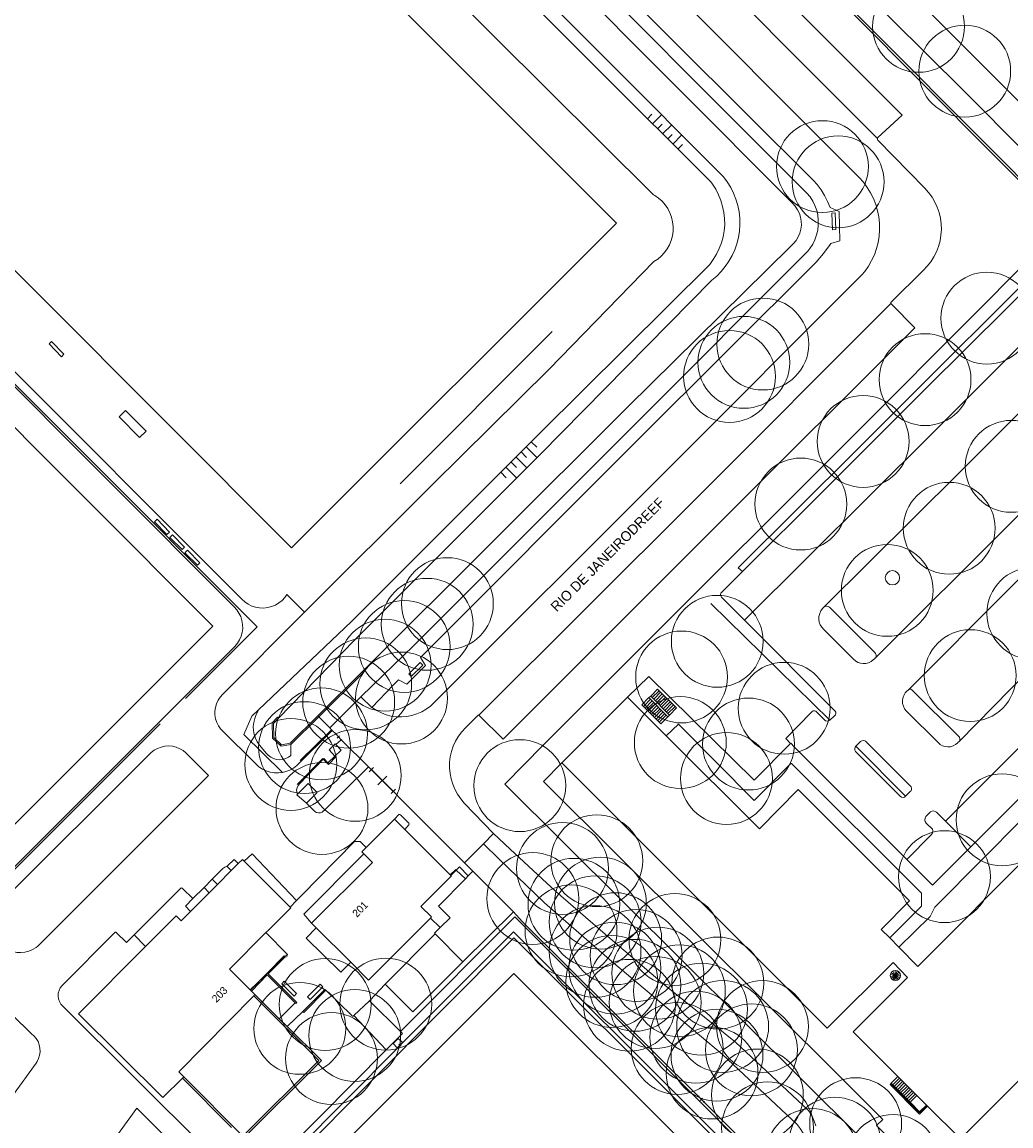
# Model space of a CAD drawing. Header units: metres. Extents: x 134994 to 136506, y 457393 to 459006.
# Tile 113 of 171: x 135329 to 135467, y 458394 to 458548. Entities that reach past the tile are written whole.
import ezdxf
from ezdxf.enums import TextEntityAlignment as Align

# ---------------------------------------------------------------- set-up
doc = ezdxf.new("R2010")
doc.units = ezdxf.units.M
for name, color, linetype, lineweight in [('B-WE-GR-BOOM-S', 250, 'Continuous', 13), ('B-WE-GW_TALUDLIJNEN', 251, 'Continuous', 5), ('B-WE-KG_BEBOUWING', 251, 'Continuous', 20), ('B-WE-KG_HUISNR', 251, 'Continuous', 5), ('B-WE-KG_ONDERGROND_REST', 251, 'Continuous', 5), ('B-WE-KG_STRAATNAAM', 251, 'Continuous', 5)]:
    doc.layers.add(name, color=color, linetype=linetype, lineweight=lineweight)
doc.styles.add('Styledgn000', font='dgn000.shx')

# ---------------------------------------------------------------- blocks, each defined once
blk = doc.blocks.new('SGR-BOOM_02')
blk.add_circle((0, 0), 6.4)

msp = doc.modelspace()

# ---------------------------------------------------------------- linework, layer by layer
at = {"layer": 'B-WE-GW_TALUDLIJNEN'}
for p, q in [((135416.22, 458534.41), (135416.85, 458535.04)), ((135416.93, 458533.7), (135418.19, 458534.97)), ((135417.64, 458533), (135418.27, 458533.63)), ((135418.34, 458532.29), (135419.61, 458533.56)), ((135419.05, 458531.59), (135419.68, 458532.22)), ((135419.76, 458530.88), (135421.02, 458532.15)), ((135420.47, 458530.17), (135421.1, 458530.81)), ((135400.04, 458489.38), (135400.79, 458488.63)), ((135398.62, 458487.97), (135399.38, 458487.21)), ((135399.33, 458488.68), (135400.84, 458487.16)), ((135397.21, 458486.56), (135397.96, 458485.8)), ((135397.91, 458487.26), (135399.42, 458485.75)), ((135395.79, 458485.14), (135396.55, 458484.39)), ((135396.5, 458485.85), (135398.01, 458484.34))]:
    msp.add_line(p, q, dxfattribs=at)
at = {"layer": 'B-WE-GW_TALUDLIJNEN', "flags": 128}
for points in [[(135362.02, 458452.04), (135374.97, 458464.34), (135401.28, 458490.62), (135424.89, 458514.11), (135425.4, 458514.8), (135425.85, 458515.53), (135426.23, 458516.3), (135426.53, 458517.11), (135426.76, 458517.93), (135426.91, 458518.78), (135426.98, 458519.64), (135426.96, 458520.49), (135426.88, 458521.35), (135426.7, 458522.19), (135426.46, 458523.01), (135426.14, 458523.81), (135425.74, 458524.57), (135425.28, 458525.29), (135425.04, 458525.61), (135393.78, 458556.8), (135367.08, 458583.47), (135350.61, 458600)], [(135362.02, 458452.04), (135361.66, 458451.24), (135361.5, 458450.84), (135361.36, 458450.3), (135361.3, 458449.74), (135361.33, 458449.18), (135361.43, 458448.63), (135361.61, 458448.1), (135361.86, 458447.6), (135362.18, 458447.14), (135363.14, 458445.98), (135363.38, 458445.72), (135363.72, 458445.46), (135364.11, 458445.26), (135364.52, 458445.14), (135364.96, 458445.1), (135365.39, 458445.13), (135365.81, 458445.25), (135366.2, 458445.44), (135366.55, 458445.69), (135366.53, 458447.2)]]:
    msp.add_lwpolyline(points, dxfattribs=at)
at = {"layer": 'B-WE-KG_BEBOUWING'}
msp.add_lwpolyline([(135343.5, 458493.76), (135346.35, 458490.86), (135345.45, 458489.97), (135342.6, 458492.87)], close=True, dxfattribs=at)
at = {"layer": 'B-WE-KG_BEBOUWING', "flags": 128}
for points in [[(135486.11, 458448.63), (135453.91, 458416.29), (135451.26, 458418.97), (135449.99, 458420.26), (135448.8, 458421.46), (135452.72, 458425.44), (135437.2, 458440.95), (135431.83, 458435.45), (135418.85, 458448.42), (135413.46, 458453.81), (135404.3, 458444.65), (135441.28, 458407.7), (135450.44, 458416.85), (135452.45, 458414.76), (135444.87, 458407.18), (135451.12, 458400.95), (135453.77, 458398.31), (135455.11, 458396.98), (135455.26, 458396.83), (135459.85, 458392.26), (135492.06, 458424.52)], [(135388.84, 458428.96), (135388.75, 458429.05), (135382.4, 458435.39), (135380.96, 458436.83), (135377.01, 458432.87), (135376.42, 458432.28), (135376.72, 458431.97)], [(135363.05, 458421), (135366.08, 458417.97), (135365.71, 458417.63), (135360.87, 458413.03), (135357.98, 458415.91), (135363.05, 458421), (135363.35, 458421.3), (135366.53, 458424.47), (135366.43, 458424.57), (135360.01, 458430.98), (135359.78, 458431.21), (135359.2, 458430.62), (135358.23, 458429.65), (135356.31, 458427.72), (135355.13, 458426.54), (135352.55, 458423.95), (135351.26, 458422.65), (135350.55, 458423.36), (135346.29, 458419.09), (135336.93, 458409.71), (135348.68, 458398.01), (135351.45, 458400.71), (135351.63, 458400.89), (135350.9, 458401.62), (135361.38, 458412.21), (135361.53, 458412.36), (135361.04, 458412.86), (135360.89, 458413), (135360.87, 458413.03)], [(135391.26, 458428.92), (135391.9, 458429.57), (135397.57, 458423.9), (135390.51, 458416.94), (135386.65, 458420.85), (135386.56, 458420.94), (135387.36, 458421.72), (135388.72, 458423.06), (135387.37, 458424.43), (135387.11, 458424.69), (135390.85, 458428.51), (135391.26, 458428.92), (135390.02, 458430.16), (135389.58, 458429.71), (135388.84, 458428.96), (135388.9, 458428.9), (135384.65, 458424.66), (135386.13, 458423.18), (135385.97, 458423.02), (135377.37, 458414.38), (135374.88, 458416.87), (135370.07, 458421.66), (135369.43, 458422.3), (135377.9, 458430.79), (135376.72, 458431.97), (135368.33, 458423.57), (135369.43, 458422.3)]]:
    msp.add_lwpolyline(points, dxfattribs=at)
msp.add_lwpolyline([(135372.67, 458445.59), (135373.54, 458446.42), (135372.8, 458447.22), (135372.72, 458447.3), (135371.87, 458446.45)], close=True, dxfattribs=at)
at = {"layer": 'B-WE-KG_BEBOUWING'}
msp.add_lwpolyline([(135385.97, 458423.02), (135387.36, 458421.72)], dxfattribs=at)
at = {"layer": 'B-WE-KG_ONDERGROND_REST'}
for p, q in [((135402.95, 458504.77), (135381.78, 458483.55)), ((135425.03, 458466.86), (135441.62, 458450.59)), ((135376.45, 458457.36), (135370.29, 458451.22)), ((135376.26, 458453.87), (135379.39, 458456.87)), ((135457.75, 458436.51), (135478.72, 458457.54)), ((135377.82, 458452.39), (135380.85, 458455.53)), ((135371.95, 458449.53), (135376.26, 458453.87)), ((135377.82, 458452.39), (135376.26, 458453.87)), ((135416.42, 458453.75), (135416.67, 458453.96)), ((135416.67, 458453.96), (135419.3, 458451.3)), ((135416.89, 458453.74), (135417.83, 458454.71)), ((135417.11, 458453.52), (135418.06, 458454.49)), ((135417.33, 458453.3), (135418.28, 458454.27)), ((135417.55, 458453.08), (135418.5, 458454.05)), ((135417.77, 458452.85), (135418.72, 458453.83)), ((135416.65, 458453.52), (135415.65, 458452.51)), ((135416.82, 458453.25), (135415.88, 458452.29)), ((135417.04, 458453.03), (135416.1, 458452.07)), ((135417.27, 458452.81), (135416.32, 458451.85)), ((135419.04, 458451.06), (135416.42, 458453.75)), ((135417.49, 458452.59), (135416.54, 458451.63)), ((135417.71, 458452.38), (135416.76, 458451.41)), ((135417.98, 458452.63), (135418.95, 458453.61)), ((135418.2, 458452.41), (135419.17, 458453.39)), ((135418.42, 458452.19), (135419.39, 458453.18)), ((135418.64, 458451.97), (135419.61, 458452.96)), ((135418.86, 458451.75), (135419.84, 458452.74)), ((135419.08, 458451.52), (135420.06, 458452.52)), ((135370.43, 458451.08), (135366.53, 458447.2)), ((135370.29, 458451.22), (135370.43, 458451.08)), ((135370.43, 458451.08), (135371.95, 458449.53)), ((135417.93, 458452.16), (135416.99, 458451.2)), ((135418.15, 458451.94), (135417.21, 458450.98)), ((135418.38, 458451.72), (135417.43, 458450.76)), ((135418.6, 458451.5), (135417.65, 458450.54)), ((135418.82, 458451.28), (135417.87, 458450.32)), ((135419.3, 458451.3), (135419.04, 458451.06)), ((135348.3, 458450.08), (135321.44, 458423.27)), ((135372.21, 458449.27), (135367.84, 458444.98)), ((135371.95, 458449.53), (135372.21, 458449.27)), ((135372.24, 458449.22), (135372.21, 458449.27)), ((135372.24, 458449.22), (135372.3, 458449.16)), ((135372.3, 458449.16), (135372.78, 458448.69)), ((135372.86, 458448.77), (135372.69, 458448.61)), ((135373.52, 458447.88), (135372.78, 458448.69)), ((135373.55, 458447.85), (135372.78, 458448.69)), ((135372.8, 458447.22), (135373.52, 458447.88)), ((135373.33, 458448.43), (135373, 458448.11)), ((135373.64, 458447.93), (135373.47, 458447.77)), ((135373.55, 458447.85), (135373.52, 458447.88)), ((135438.17, 458445.41), (135436.68, 458446.9)), ((135445.26, 458446.96), (135452.19, 458440.01)), ((135376.87, 458444.59), (135377.37, 458444.1)), ((135377.37, 458444.1), (135377.4, 458444.06)), ((135377.4, 458444.06), (135381.15, 458440.33)), ((135377.46, 458443.41), (135378.06, 458444.01)), ((135377.76, 458443.71), (135380.8, 458440.68)), ((135331.47, 458419.3), (135355.07, 458442.89)), ((135378.67, 458441.59), (135379.89, 458442.8)), ((135380.5, 458440.38), (135381.1, 458440.98)), ((135457.75, 458436.51), (135461.3, 458432.94)), ((135393.38, 458433.36), (135394.76, 458434.8)), ((135394.76, 458434.8), (135397.09, 458432.64)), ((135390.74, 458430.71), (135393.38, 458433.36)), ((135393.38, 458433.36), (135395.57, 458431.25)), ((135391.9, 458429.57), (135390.74, 458430.71)), ((135354.43, 458427.29), (135355.57, 458428.45)), ((135356.31, 458427.72), (135355.57, 458428.45)), ((135352.89, 458425.75), (135354.43, 458427.29)), ((135354.43, 458427.29), (135355.13, 458426.54)), ((135367.34, 458425.48), (135366.43, 458424.57)), ((135398.77, 458422.57), (135397.57, 458423.9)), ((135398.77, 458422.57), (135423.34, 458398.17)), ((135344.7, 458420.69), (135346.29, 458419.09)), ((135379.65, 458413.81), (135386.65, 458420.85)), ((135450.76, 458415), (135450.2, 458415.45)), ((135450.76, 458415), (135450.43, 458415.65)), ((135450.76, 458415), (135450.72, 458415.74)), ((135450.76, 458415), (135451.02, 458415.69)), ((135450.76, 458415), (135451.29, 458415.53)), ((135379.65, 458413.81), (135377.47, 458411.52)), ((135450.76, 458415), (135450.07, 458414.89)), ((135450.76, 458415), (135450.08, 458415.18)), ((135450.76, 458415), (135450.19, 458414.63)), ((135450.76, 458415), (135450.39, 458414.44)), ((135450.76, 458415), (135450.65, 458414.33)), ((135450.76, 458415), (135451.44, 458415.26)), ((135450.76, 458415), (135450.93, 458414.34)), ((135450.76, 458415), (135451.2, 458414.45)), ((135450.76, 458415), (135451.38, 458414.68)), ((135450.76, 458415), (135451.46, 458414.96)), ((135364.92, 458409.01), (135361.53, 458412.36)), ((135364.92, 458409.01), (135367.14, 458411.22)), ((135368.19, 458410.02), (135366.04, 458407.9)), ((135366.04, 458407.9), (135364.92, 458409.01)), ((135379.83, 458404.66), (135382.08, 458406.95)), ((135381.81, 458407.21), (135382.08, 458406.95)), ((135361.26, 458384.64), (135381.37, 458404.92)), ((135381.45, 458404.85), (135381.29, 458405)), ((135381.37, 458404.92), (135382.12, 458405.71)), ((135381.37, 458404.92), (135382.12, 458405.71)), ((135381.9, 458405.16), (135381.59, 458405.47)), ((135382.2, 458405.63), (135382.04, 458405.78)), ((135351.45, 458400.71), (135358.25, 458393.87)), ((135454.11, 458395.88), (135450.12, 458399.93)), ((135450.18, 458400.01), (135451.12, 458400.95)), ((135450.18, 458400.01), (135452.82, 458397.36)), ((135450.4, 458399.79), (135451.35, 458400.74)), ((135450.62, 458399.57), (135451.57, 458400.52)), ((135450.84, 458399.34), (135451.79, 458400.29)), ((135451.06, 458399.12), (135452.01, 458400.07)), ((135451.28, 458398.9), (135452.23, 458399.85)), ((135451.5, 458398.68), (135452.45, 458399.63)), ((135451.72, 458398.46), (135452.67, 458399.41)), ((135451.94, 458398.24), (135452.89, 458399.19)), ((135452.16, 458398.02), (135453.11, 458398.97)), ((135452.38, 458397.8), (135453.33, 458398.75)), ((135452.6, 458397.58), (135453.55, 458398.53)), ((135423.27, 458398.09), (135423.42, 458398.25)), ((135423.34, 458398.17), (135424.1, 458397.4)), ((135423.34, 458398.17), (135424.1, 458397.4)), ((135423.57, 458397.63), (135423.88, 458397.93)), ((135424.02, 458397.32), (135424.17, 458397.47)), ((135452.82, 458397.36), (135453.77, 458398.31)), ((135455.16, 458396.93), (135454.11, 458395.88))]:
    msp.add_line(p, q, dxfattribs=at)
at = {"layer": 'B-WE-KG_ONDERGROND_REST', "flags": 128}
for points in [[(135376.45, 458457.36), (135413.47, 458494.27), (135436.17, 458516.62), (135436.59, 458517.01), (135436.95, 458517.45), (135437.24, 458517.93), (135437.45, 458518.45), (135437.6, 458519), (135437.67, 458519.56), (135437.65, 458520.12), (135437.56, 458520.68), (135437.39, 458521.22), (135437.14, 458521.73), (135436.82, 458522.2), (135436.45, 458522.62), (135403.94, 458555.28), (135369.68, 458589.6), (135359.23, 458600)], [(135362.6, 458600), (135437.93, 458524.53), (135438.43, 458524.04), (135438.88, 458523.5), (135439.25, 458522.92), (135439.56, 458522.3), (135439.8, 458521.64), (135439.95, 458520.96), (135440.03, 458520.27), (135440.03, 458519.58), (135439.95, 458518.88), (135439.79, 458518.21), (135439.56, 458517.55), (135439.25, 458516.93), (135438.87, 458516.34), (135438.56, 458515.96), (135414.73, 458492.07), (135383.64, 458460.94), (135379.39, 458456.87)], [(135380.85, 458455.53), (135381.52, 458456.22), (135382.69, 458455.62), (135385.27, 458458.23), (135384.6, 458459.32), (135414.8, 458489.58), (135439.71, 458514.41), (135440.73, 458515.61), (135441.69, 458516.86), (135441.79, 458517), (135443.02, 458517.39), (135442.92, 458521.47), (135441.66, 458522.02), (135441.32, 458522.88), (135440.9, 458523.7), (135440.41, 458524.48), (135439.86, 458525.22), (135439.36, 458525.79), (135410.67, 458554.41), (135386.89, 458578.41), (135370.32, 458594.88), (135365.22, 458600)], [(135380.09, 458600), (135418.35, 458561.67), (135448.28, 458531.65)], [(135386.75, 458600), (135451.73, 458534.88), (135448.31, 458531.78), (135448.28, 458531.65)], [(135500, 458338.14), (135489.54, 458348.8), (135478.61, 458359.68), (135454.25, 458384.08), (135396.35, 458441.68), (135401.71, 458447.13), (135414.32, 458459.7), (135445.33, 458490.7), (135462.12, 458507.51), (135474.16, 458519.62), (135434.98, 458559.02), (135409.87, 458584.16), (135394.09, 458600)], [(135394.44, 458600), (135421.11, 458573.31), (135446.48, 458547.84), (135464.71, 458529.57), (135475.64, 458518.56), (135465.32, 458508.17), (135456.93, 458499.79), (135445.34, 458488.22), (135428.88, 458471.85), (135429.46, 458471.31)], [(135413.1, 458600), (135407.32, 458594.43), (135405.9, 458595.85), (135404.3, 458594.23), (135414.74, 458583.81), (135429.86, 458568.69), (135445.32, 458553.2), (135460.17, 458538.41), (135477.76, 458520.73), (135484.2, 458527.08), (135493.5, 458536.44), (135500, 458542.92)], [(135295.92, 458545.39), (135331.31, 458509.99), (135366.61, 458474.62), (135411.93, 458519.85), (135376.53, 458555.3), (135341.16, 458590.63), (135295.92, 458545.39)], [(135478.6, 458553.36), (135484.75, 458546.76), (135471.4, 458533.37), (135422.39, 458582.43), (135426.77, 458587.04)], [(135386.32, 458585.74), (135445.71, 458526.22), (135446.31, 458525.55), (135446.85, 458524.84), (135447.32, 458524.08), (135447.71, 458523.28), (135448.04, 458522.45), (135448.29, 458521.59), (135448.46, 458520.72), (135448.56, 458519.83), (135448.57, 458518.93), (135448.51, 458518.04), (135448.36, 458517.16), (135448.14, 458516.3), (135447.84, 458515.46), (135447.46, 458514.64), (135447.02, 458513.87), (135446.5, 458513.14), (135446.11, 458512.65), (135418.94, 458485.45), (135385.97, 458452.57), (135385.39, 458452.14), (135384.76, 458451.78), (135384.09, 458451.49), (135383.4, 458451.27), (135382.69, 458451.13), (135381.97, 458451.07), (135381.24, 458451.09), (135380.53, 458451.18), (135379.82, 458451.36), (135379.14, 458451.61), (135378.5, 458451.94), (135377.89, 458452.34), (135377.82, 458452.39)], [(135368.42, 458465.64), (135386.26, 458483.46), (135402.53, 458499.52), (135417.1, 458514.49), (135417.65, 458514.84), (135418.15, 458515.27), (135418.59, 458515.75), (135418.98, 458516.28), (135419.29, 458516.85), (135419.54, 458517.46), (135419.7, 458518.09), (135419.79, 458518.74), (135419.8, 458519.39), (135419.73, 458520.04), (135419.58, 458520.68), (135419.35, 458521.29), (135419.05, 458521.88), (135418.68, 458522.42), (135418.25, 458522.91), (135417.77, 458523.34), (135417.23, 458523.72), (135417.04, 458523.82), (135380.18, 458560.49)], [(135364.81, 458450.88), (135375.44, 458461.8), (135401.34, 458487.66), (135425.18, 458511.89), (135425.87, 458512.47), (135426.5, 458513.11), (135427.07, 458513.8), (135427.58, 458514.54), (135428.02, 458515.33), (135428.39, 458516.15), (135428.69, 458516.99), (135428.9, 458517.87), (135429.05, 458518.76), (135429.11, 458519.65), (135429.09, 458520.55), (135428.99, 458521.45), (135428.81, 458522.33), (135428.55, 458523.19), (135428.22, 458524.03), (135427.82, 458524.83), (135427.35, 458525.59), (135426.8, 458526.31), (135426.6, 458526.55), (135395.49, 458557.73)], [(135237.55, 458494.78), (135284.92, 458542.26), (135324.4, 458502.78), (135359.68, 458467.45), (135360.1, 458467.07), (135360.57, 458466.76), (135361.08, 458466.51), (135361.62, 458466.34), (135362.18, 458466.24), (135362.74, 458466.22), (135363.31, 458466.28), (135363.85, 458466.43), (135364.38, 458466.64), (135364.86, 458466.93), (135365.3, 458467.29), (135365.69, 458467.7), (135365.98, 458468.11), (135368.42, 458465.64)], [(135351.84, 458453.64), (135361.82, 458463.6), (135288.5, 458537.04)], [(135239.7, 458489.17), (135275.01, 458453.79), (135310.38, 458418.45), (135355.65, 458463.71), (135320.43, 458498.97), (135284.96, 458534.42), (135239.7, 458489.17)], [(135429.76, 458464.53), (135455.88, 458490.56), (135483.42, 458518.12), (135500, 458534.74)], [(135450.15, 458508.66), (135450.13, 458508.7), (135450.15, 458508.78), (135450.2, 458508.84), (135454.67, 458513.31), (135455.2, 458513.86), (135455.7, 458514.48), (135456.13, 458515.15), (135456.49, 458515.86), (135456.78, 458516.61), (135456.99, 458517.37), (135457.12, 458518.16), (135457.18, 458518.95), (135457.15, 458519.75), (135457.05, 458520.54), (135456.87, 458521.32), (135456.61, 458522.07), (135456.27, 458522.79), (135455.87, 458523.48), (135455.4, 458524.12), (135454.86, 458524.71), (135448.34, 458531.43), (135448.29, 458531.53), (135448.28, 458531.65)], [(135440.81, 458466.36), (135459.68, 458485.11), (135477.62, 458503.04), (135490.41, 458515.81), (135500, 458525.32)], [(135442.4, 458521.27), (135442.49, 458518.96), (135441.99, 458518.94), (135441.9, 458521.25), (135442.4, 458521.27)], [(135429.46, 458471.31), (135440.86, 458482.66), (135455.1, 458496.92), (135466.29, 458508.03), (135476.21, 458517.93)], [(135448, 458459.29), (135466.8, 458478.04), (135484.61, 458495.84), (135500, 458511.21)], [(135450.15, 458508.66), (135450.21, 458508.57), (135453.47, 458505.29), (135426.18, 458477.99), (135396.1, 458447.97), (135392.83, 458451.23), (135392.74, 458451.28)], [(135392.74, 458451.28), (135422.88, 458481.36), (135450.15, 458508.66)], [(135334.56, 458501.24), (135332.84, 458503.02), (135333.2, 458503.37), (135334.92, 458501.59), (135334.56, 458501.24)], [(135312.96, 458415.15), (135358.73, 458460.89), (135359.08, 458461.32), (135359.38, 458461.79), (135359.6, 458462.3), (135359.75, 458462.84), (135359.82, 458463.39), (135359.8, 458463.95), (135359.71, 458464.5), (135359.54, 458465.03), (135359.3, 458465.53), (135358.99, 458465.99), (135358.61, 458466.4), (135323.43, 458501.63)], [(135500, 458502.44), (135488.97, 458491.26), (135479.2, 458481.55), (135466.53, 458468.81), (135452.64, 458454.88)], [(135500, 458488.3), (135483.65, 458472), (135469.17, 458457.34), (135459.64, 458447.63)], [(135349.24, 458476.46), (135347.53, 458478.24), (135347.89, 458478.59), (135349.6, 458476.81), (135349.24, 458476.46)], [(135351.38, 458474.37), (135349.67, 458476.06), (135350.02, 458476.41), (135351.73, 458474.72), (135351.38, 458474.37)], [(135353.5, 458472.18), (135351.77, 458473.92), (135352.12, 458474.27), (135353.85, 458472.53), (135353.5, 458472.18)], [(135429.46, 458471.31), (135426.59, 458468.46), (135426.46, 458468.3), (135426.41, 458468.11), (135426.43, 458467.91), (135426.53, 458467.74), (135426.65, 458467.64), (135429.76, 458464.53)], [(135448, 458459.29), (135447.85, 458459.13), (135447.68, 458459.03), (135447.38, 458458.79), (135447.04, 458458.61), (135446.66, 458458.5), (135446.27, 458458.48), (135445.89, 458458.53), (135445.52, 458458.66), (135445.19, 458458.86), (135444.91, 458459.12), (135440.79, 458463.26), (135440.52, 458463.55), (135440.31, 458463.89), (135440.17, 458464.27), (135440.1, 458464.67), (135440.12, 458465.07), (135440.22, 458465.46), (135440.39, 458465.82), (135440.63, 458466.15), (135440.65, 458466.17), (135440.68, 458466.21), (135440.81, 458466.36)], [(135448, 458459.29), (135448.07, 458459.49), (135448.07, 458459.71), (135447.99, 458459.91), (135447.91, 458460.01), (135441.58, 458466.33), (135441.39, 458466.44), (135441.18, 458466.48), (135440.96, 458466.44), (135440.81, 458466.36)], [(135368.42, 458465.64), (135357.04, 458454.22), (135356.68, 458453.82), (135356.39, 458453.38), (135356.16, 458452.89), (135356.01, 458452.38), (135355.94, 458451.86), (135355.95, 458451.33), (135356.04, 458450.8), (135356.2, 458450.29), (135356.45, 458449.82), (135356.75, 458449.39), (135361.73, 458444.42), (135362.09, 458444.12), (135362.57, 458443.8), (135363.09, 458443.55), (135363.64, 458443.37), (135364.21, 458443.28), (135364.79, 458443.26), (135365.36, 458443.32)], [(135441.62, 458450.59), (135441.64, 458450.62), (135441.67, 458450.64), (135442.24, 458451.16), (135442.3, 458451.19), (135442.43, 458451.33), (135442.49, 458451.52), (135442.48, 458451.71), (135442.39, 458451.88), (135429.76, 458464.53)], [(135382.95, 458457.04), (135384.57, 458458.65), (135384.92, 458458.29), (135383.3, 458456.69), (135382.95, 458457.04)], [(135370.43, 458451.08), (135376.6, 458457.22), (135376.45, 458457.36)], [(135413.46, 458453.81), (135416.39, 458456.71), (135431.08, 458442.23), (135436.17, 458447.37)], [(135419.3, 458451.3), (135420.28, 458452.3), (135417.61, 458454.92), (135416.67, 458453.96)], [(135459.64, 458447.63), (135459.49, 458447.5), (135459.45, 458447.46), (135459.16, 458447.21), (135458.82, 458447.02), (135458.45, 458446.91), (135458.07, 458446.87), (135457.69, 458446.92), (135457.33, 458447.04), (135456.99, 458447.23), (135456.71, 458447.49), (135452.36, 458451.82), (135452.29, 458451.89), (135452.05, 458452.2), (135451.88, 458452.54), (135451.77, 458452.92), (135451.75, 458453.31), (135451.81, 458453.69), (135451.95, 458454.06), (135452.15, 458454.39), (135452.43, 458454.68), (135452.5, 458454.76), (135452.64, 458454.88)], [(135459.64, 458447.63), (135459.73, 458447.82), (135459.75, 458448.02), (135459.69, 458448.22), (135459.57, 458448.37), (135453.2, 458454.71), (135453.07, 458454.85), (135452.9, 458454.92), (135452.71, 458454.91), (135452.64, 458454.88)], [(135419.04, 458451.06), (135418.1, 458450.1), (135415.43, 458452.73), (135416.42, 458453.75)], [(135461.3, 458432.94), (135461.99, 458433.64), (135471.68, 458443.38), (135481.5, 458453.21)], [(135365.36, 458443.32), (135359.99, 458448.63), (135361.09, 458451.17), (135362.02, 458452.04)], [(135366.53, 458447.2), (135365.17, 458446.97), (135363.98, 458448.09), (135363.92, 458450.23), (135364.66, 458451.01), (135364.81, 458450.88)], [(135370.29, 458451.22), (135366.44, 458447.39), (135365.23, 458447.18), (135364.18, 458448.18), (135364.12, 458450.15), (135364.81, 458450.88)], [(135392.74, 458451.28), (135392.64, 458451.28), (135392.56, 458451.22), (135390.86, 458449.55), (135390.34, 458448.98), (135389.88, 458448.36), (135389.49, 458447.69), (135389.16, 458446.99), (135388.92, 458446.25), (135388.75, 458445.5), (135388.65, 458444.73), (135388.64, 458443.95), (135388.71, 458443.18), (135388.86, 458442.42), (135389.08, 458441.68), (135389.38, 458440.97), (135389.76, 458440.29), (135390.2, 458439.65), (135390.7, 458439.06), (135394.76, 458434.8)], [(135436.17, 458447.37), (135435.5, 458448.06), (135439.04, 458451.67), (135439.15, 458451.81), (135439.31, 458451.9), (135439.5, 458451.92), (135439.67, 458451.86), (135439.81, 458451.73), (135440.86, 458450.68), (135440.89, 458450.64), (135441.05, 458450.52), (135441.24, 458450.47), (135441.44, 458450.49), (135441.62, 458450.59)], [(135451.26, 458418.97), (135455.62, 458423.26), (135456.25, 458424.53), (135463.01, 458431.34), (135473.32, 458441.74), (135483.12, 458451.6)], [(135372.3, 458449.16), (135367.35, 458444.27), (135366.89, 458443.92), (135366.38, 458443.64), (135365.84, 458443.44), (135365.36, 458443.32)], [(135418.85, 458448.42), (135420.55, 458450.06), (135431.08, 458439.39), (135436.26, 458444.62), (135454.42, 458426.5), (135454.39, 458424.7), (135449.99, 458420.26)], [(135376.87, 458444.59), (135374.09, 458447.32), (135373.55, 458447.85)], [(135445.26, 458446.96), (135445.93, 458447.61), (135446.09, 458447.73), (135446.29, 458447.78), (135446.49, 458447.74), (135446.6, 458447.68), (135452.81, 458441.47), (135452.95, 458441.33), (135453.03, 458441.15), (135453.03, 458440.96), (135452.95, 458440.78), (135452.87, 458440.69), (135452.19, 458440.01)], [(135355.07, 458442.89), (135351.92, 458446.04), (135351.53, 458446.36), (135351.07, 458446.63), (135350.57, 458446.83), (135350.05, 458446.96), (135349.52, 458447.01), (135348.98, 458446.97), (135348.46, 458446.86), (135347.95, 458446.67), (135347.49, 458446.41), (135347.06, 458446.09), (135325.77, 458424.86), (135325.73, 458424.81), (135325.38, 458424.37), (135325.1, 458423.89), (135324.89, 458423.37), (135324.76, 458422.83), (135324.71, 458422.28)], [(135436.17, 458447.37), (135436.19, 458447.39), (135436.68, 458446.9)], [(135452.19, 458440.01), (135452.03, 458439.89), (135451.83, 458439.85), (135451.63, 458439.88), (135451.46, 458439.99), (135451.4, 458440.06), (135445.23, 458446.23), (135445.13, 458446.41), (135445.11, 458446.62), (135445.16, 458446.82), (135445.26, 458446.96)], [(135367.45, 458440.29), (135367.36, 458440.56), (135367.34, 458440.88), (135367.4, 458441.19), (135367.54, 458441.48), (135367.74, 458441.73), (135371.04, 458445.19)], [(135371.04, 458445.19), (135370.97, 458445.26), (135367.4, 458441.63)], [(135372.67, 458445.59), (135371.69, 458444.65), (135371.11, 458445.26), (135371.04, 458445.19)], [(135371.04, 458445.19), (135371.76, 458444.43), (135372.81, 458445.48)], [(135404.3, 458444.65), (135401.73, 458442.07), (135443.65, 458400.35), (135449.01, 458394.96), (135448.12, 458394.11), (135461.83, 458380.41), (135472.24, 458369.95), (135480.76, 458361.43), (135487.89, 458354.24)], [(135438.17, 458445.41), (135451.85, 458431.71), (135452.35, 458431.2)], [(135368.73, 458439.02), (135369.88, 458437.87), (135370.11, 458437.73), (135370.37, 458437.67), (135370.64, 458437.69), (135370.89, 458437.78), (135371.1, 458437.95), (135371.15, 458438), (135377.37, 458444.1)], [(135367.45, 458440.29), (135368.94, 458441.79), (135370.21, 458440.54), (135368.73, 458439.02)], [(135368.73, 458439.02), (135367.35, 458440.18), (135367.45, 458440.29)], [(135390.74, 458430.71), (135381.68, 458439.79), (135381.15, 458440.33)], [(135380.96, 458436.83), (135381.58, 458437.44), (135381.71, 458437.46), (135381.83, 458437.41), (135382.97, 458436.25), (135383.02, 458436.13), (135382.98, 458436), (135382.98, 458436), (135382.4, 458435.39)], [(135457.75, 458436.51), (135456.49, 458437.77), (135456.31, 458437.9), (135456.1, 458437.96), (135455.88, 458437.94), (135455.68, 458437.85), (135455.55, 458437.72), (135455.03, 458437.19), (135454.92, 458436.97), (135454.89, 458436.72), (135454.94, 458436.48), (135455.06, 458436.27), (135455.1, 458436.23), (135455.94, 458435.44), (135455.97, 458435.17), (135455.93, 458434.89), (135455.82, 458434.67), (135452.35, 458431.2)], [(135377.01, 458432.87), (135376.2, 458433.68), (135375.38, 458433.68), (135367.97, 458426.11), (135367.34, 458425.48)], [(135439.68, 458394.06), (135439.45, 458394.75), (135439.15, 458395.41), (135438.78, 458396.03), (135438.57, 458396.32), (135428.51, 458405.73), (135418.63, 458413.7), (135411.03, 458420.2), (135403.47, 458426.75), (135397.09, 458432.64)], [(135452.35, 458431.2), (135455.96, 458427.6), (135461.3, 458432.94)], [(135357.71, 458430.29), (135358.61, 458431.2), (135359.2, 458430.62)], [(135360.01, 458430.98), (135361.12, 458431.98), (135367.34, 458425.48)], [(135395.57, 458431.25), (135401.88, 458425.16), (135405.58, 458421.9), (135411.28, 458416.97), (135417.04, 458412.11), (135426.68, 458404.01), (135437.08, 458394.29), (135437.52, 458393.7), (135437.9, 458393.07), (135438.21, 458392.41), (135443.98, 458384.6), (135445.52, 458382.63), (135447.74, 458379.91), (135450.03, 458377.23), (135452.37, 458374.61), (135454.77, 458372.05), (135457.23, 458369.54), (135459.75, 458367.08), (135462.32, 458364.69), (135480.17, 458347.04), (135485.63, 458343.07), (135486.8, 458342.46), (135486.87, 458342.44)], [(135355.57, 458428.45), (135357.07, 458429.93), (135357.35, 458430.14), (135357.71, 458430.29)], [(135358.23, 458429.65), (135357.65, 458430.23), (135357.71, 458430.29)], [(135389.58, 458429.71), (135389.5, 458429.78), (135388.75, 458429.05)], [(135390.85, 458428.51), (135389.58, 458429.71)], [(135344.7, 458420.69), (135351.15, 458427.17), (135351.26, 458427.22), (135351.38, 458427.19), (135351.44, 458427.13), (135352.89, 458425.75)], [(135352.89, 458425.75), (135351.84, 458424.7), (135352.55, 458423.95)], [(135397.74, 458423.2), (135424.62, 458396.38), (135475.98, 458345.13), (135439.66, 458308.8), (135423.14, 458292.26), (135395.57, 458319.81), (135394.16, 458318.37), (135371.51, 458340.99), (135372.92, 458342.41), (135345.3, 458369.97)], [(135381.81, 458407.21), (135397.74, 458423.2)], [(135324.71, 458422.28), (135324.74, 458421.72), (135324.85, 458421.17), (135325.03, 458420.65), (135325.29, 458420.15), (135325.61, 458419.7), (135325.82, 458419.47), (135326.24, 458419.09), (135326.71, 458418.77), (135327.23, 458418.52), (135327.77, 458418.35), (135328.33, 458418.25), (135328.9, 458418.24), (135329.46, 458418.3), (135330.01, 458418.44), (135330.54, 458418.66), (135331.03, 458418.95), (135331.28, 458419.1), (135331.47, 458419.3)], [(135374.88, 458416.87), (135373.51, 458415.47), (135368.67, 458420.24), (135370.07, 458421.66)], [(135355.79, 458391.41), (135355.12, 458390.73), (135355.09, 458390.71), (135354.96, 458390.68), (135354.85, 458390.73), (135334.7, 458410.78), (135334.48, 458411.04), (135334.28, 458411.39), (135334.15, 458411.77), (135334.09, 458412.17), (135334.12, 458412.58), (135334.23, 458412.96), (135334.41, 458413.32), (135334.65, 458413.64), (135341.96, 458420.99), (135342.03, 458421.05), (135342.15, 458421.06), (135342.24, 458420.99), (135343.63, 458419.63), (135344.7, 458420.69)], [(135397.6, 458420.28), (135473.31, 458344.7), (135423.15, 458294.48), (135347.55, 458369.99), (135397.6, 458420.28)], [(135382.12, 458405.71), (135397.54, 458421.09), (135474.1, 458344.69), (135439.73, 458310.15)], [(135365.71, 458417.63), (135365.59, 458417.76), (135360.89, 458413)], [(135367.14, 458411.22), (135367.22, 458411.14), (135367.36, 458411.28), (135363.38, 458415.24), (135365.73, 458417.62), (135365.71, 458417.63)], [(135390.51, 458416.94), (135383.55, 458409.95), (135379.65, 458413.81)], [(135397.6, 458415.3), (135468.33, 458344.7), (135423.16, 458299.41), (135352.42, 458370.05), (135397.6, 458415.3)], [(135367.14, 458411.22), (135363.24, 458415.1), (135361.04, 458412.86)], [(135365.62, 458414.24), (135367.34, 458412.52), (135366.99, 458412.17), (135365.27, 458413.88), (135365.62, 458414.24)], [(135368.86, 458412.05), (135370.61, 458413.8), (135370.97, 458413.44), (135369.22, 458411.7), (135368.86, 458412.05)], [(135368.19, 458410.02), (135371.25, 458413.09), (135371.42, 458412.97)], [(135371.42, 458412.97), (135368.33, 458409.88), (135368.19, 458410.02)], [(135371.42, 458412.97), (135375.02, 458409.44), (135375.09, 458409.36), (135375.2, 458409.35), (135375.33, 458409.46)], [(135324.62, 458411.87), (135324.94, 458412.19), (135330.37, 458406.92), (135330.74, 458406.6), (135331.05, 458406.23), (135331.3, 458405.82), (135331.47, 458405.36), (135331.57, 458404.89), (135331.59, 458404.41), (135331.53, 458403.92), (135331.39, 458403.46), (135331.18, 458403.03), (135331.04, 458402.82), (135321.12, 458389.14), (135333.31, 458380.35), (135345.05, 458396.55), (135352.57, 458389.1)], [(135361.38, 458412.21), (135370.42, 458403.17), (135359.84, 458392.64), (135351.63, 458400.89)], [(135377.47, 458411.52), (135375.33, 458409.46)], [(135377.47, 458411.52), (135381.81, 458407.21)], [(135375.33, 458409.46), (135379.83, 458404.66)], [(135366.04, 458407.9), (135370.78, 458403.17), (135359.83, 458392.29), (135359.73, 458392.39)], [(135381.49, 458406.26), (135380.78, 458405.54), (135381.35, 458404.97), (135382.07, 458405.7), (135381.49, 458406.26)], [(135379.83, 458404.66), (135361.22, 458385.92)], [(135455.26, 458396.83), (135454.11, 458395.69), (135450.02, 458399.84), (135450.18, 458400.01)], [(135424.1, 458397.4), (135476.52, 458345.01), (135481.02, 458337.12), (135485.44, 458330.13)], [(135452.82, 458397.36), (135454.13, 458396.05), (135455.11, 458396.98)]]:
    msp.add_lwpolyline(points, dxfattribs=at)
at = {"layer": 'B-WE-KG_ONDERGROND_REST'}
for centre, radius in [((135450.36, 458470.44), 1), ((135450.77, 458415.04), 0.708)]:
    msp.add_circle(centre, radius, dxfattribs=at)

# ---------------------------------------------------------------- block references
at = {"layer": 'B-WE-GR-BOOM-S'}
for p in [(135454, 458547.27), (135460.43, 458541.03), (135440.6, 458527.73), (135442.79, 458525.61), (135463.52, 458506.62), (135432.3, 458503.01), (135429.66, 458500.46), (135427.66, 458498.5), (135454.9, 458498.05), (135446.27, 458489.44), (135466.91, 458485.97), (135437.59, 458480.72), (135458.27, 458477.34), (135449.64, 458468.69), (135388.34, 458466.84), (135469.92, 458465.48), (135385.53, 458463.96), (135425.95, 458461.59), (135382.34, 458460.87), (135379.66, 458458.26), (135420.98, 458456.62), (135461.2, 458456.81), (135376.96, 458455.66), (135381.96, 458453.69), (135374.59, 458453.11), (135435.27, 458452.26), (135370.8, 458448.69), (135420.8, 458447.48), (135368.44, 458446.78), (135430.3, 458447.28), (135366.52, 458444.44), (135375.51, 458442.91), (135398.43, 458441.48), (135427.23, 458442.48), (135370.87, 458438.31), (135465.63, 458436.72), (135409.16, 458431.02), (135404.39, 458429.95), (135457.6, 458428.8), (135400.25, 458425.75), (135405.98, 458424.95), (135409.66, 458425.12), (135405.57, 458421.24), (135408.93, 458422.51), (135411.79, 458420.16), (135420.05, 458420.05), (135408.92, 458418.39), (135414.65, 458417.82), (135411.67, 458416.06), (135417.66, 458415.35), (135411.26, 458414.2), (135414.48, 458413.66), (135426.04, 458413.98), (135420.67, 458412.88), (135371.32, 458410.99), (135379.76, 458411.04), (135413.71, 458410.88), (135417.3, 458411.27), (135423.76, 458410.34), (135367.78, 458407.66), (135426.7, 458407.93), (135432.24, 458407.91), (135375.43, 458406.67), (135422.97, 458406.44), (135420.37, 458404.87), (135430.71, 458404.66), (135372.19, 458403.45), (135425.91, 458403.92), (135425.22, 458401.44), (135431.54, 458398.38), (135432.96, 458393.81), (135445.23, 458394.38), (135442.35, 458391.66), (135439.18, 458390.08), (135450.45, 458389.26)]:
    msp.add_blockref('SGR-BOOM_02', p, dxfattribs=at)

# ---------------------------------------------------------------- texts
at = {"layer": 'B-WE-KG_HUISNR', "linetype": 'Continuous', "style": 'Styledgn000'}
for s, p in [('201', (135377.02, 458425.11)), ('203', (135357.44, 458413.22))]:
    msp.add_text(s, height=1.054, rotation=45.1484, dxfattribs=at).set_placement(p, align=Align.MIDDLE_RIGHT)
at = {"layer": 'B-WE-KG_HUISNR', "style": 'Styledgn000'}
msp.add_text('C', height=0.499, rotation=134.9051, dxfattribs=at).set_placement((135365.86, 458417.79), align=Align.MIDDLE_CENTER)
at = {"layer": 'B-WE-KG_STRAATNAAM', "style": 'Styledgn000'}
msp.add_text('RIO DE JANEIRODREEF', height=1.4, rotation=44.976, dxfattribs=at).set_placement((135403.58, 458465.61))

doc.saveas('drawing.dxf')
